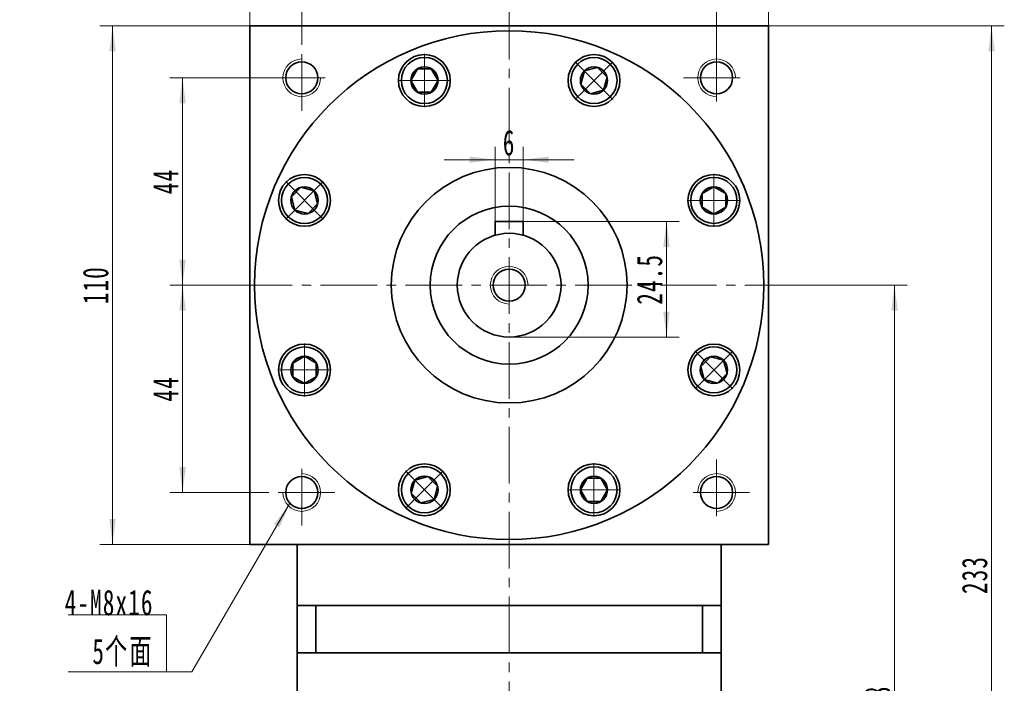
# Model space of a CAD drawing. Header units: millimetres. Extents: x 1110 to 2087, y -85 to 606.
# Tile 5 of 6: x 1615 to 1824, y 338 to 479. Entities that reach past the tile are written whole.
import ezdxf

# ---------------------------------------------------------------- set-up
doc = ezdxf.new("R2010")
doc.units = ezdxf.units.MM
doc.set_wipeout_variables(frame=1)
doc.linetypes.add('点画线', pattern=[18, 12, -2, 2, -2])
doc.layers.get('0').update_dxf_attribs({"lineweight": 35})
for name, color, linetype, lineweight in [('EB0', 7, 'Continuous', 35), ('中心线层', 1, '点画线', 18), ('尺寸线层', 3, 'Continuous', 18), ('粗实线层', 7, 'Continuous', 35)]:
    doc.layers.add(name, color=color, linetype=linetype, lineweight=lineweight)
doc.styles.add('标准', font='txt', dxfattribs={"width": 0.667})
doc.dimstyles.new('a4-1-1', dxfattribs={"dimtxt": 3, "dimasz": 3, "dimexe": 1.5, "dimexo": 0, "dimgap": 0.5, "dimtad": 1, "dimdec": 3, "dimdsep": 46, "dimtxsty": '标准', "dimblk": '_CAXARROW', "dimcen": 0, "dimdle": 6, "dimazin": 2, "dimtfac": 0.707107, "dimtdec": 3, "dimtix": 1, "dimtmove": 2, "dimatfit": 3, "dimfxl": 0, "dimfrac": 2, "dimtolj": 1, "dimarcsym": 0})

# ---------------------------------------------------------------- blocks, each defined once
blk = doc.blocks.new('*X17')
at = {"layer": '尺寸线层', "linetype": 'Continuous'}
for points in [[(1663.66, 503.54), (1669.06, 504.22), (1669.06, 502.87)], [(1773.66, 503.54), (1768.26, 504.22), (1768.26, 502.87)]]:
    blk.add_hatch(color=0, dxfattribs=at).paths.add_polyline_path(points, flags=0)
at = {"layer": '尺寸线层', "color": 0, "linetype": 'Continuous'}
for p, q in [((1663.66, 477.71), (1663.66, 506.24)), ((1773.66, 477.71), (1773.66, 506.24)), ((1663.66, 503.54), (1773.66, 503.54))]:
    blk.add_line(p, q, dxfattribs=at)
at = {"layer": '尺寸线层', "color": 0, "insert": (1718.66, 507.11), "char_height": 5.4, "width": 14.3527, "attachment_point": 5, "line_spacing_factor": 1.15057, "style": '标准'}
blk.add_mtext('\\T1.1;110', dxfattribs=at)
blk = doc.blocks.new('_CAXARROW')
blk.add_hatch(color=0).paths.add_polyline_path([(0, 0), (-1, 0.125), (-1, -0.125)], flags=0)
blk = doc.blocks.new('*X18')
at = {"layer": '尺寸线层', "linetype": 'Continuous'}
for points in [[(1634.53, 477.71), (1633.85, 472.31), (1635.2, 472.31)], [(1634.53, 367.71), (1633.85, 373.11), (1635.2, 373.11)]]:
    blk.add_hatch(color=0, dxfattribs=at).paths.add_polyline_path(points, flags=0)
at = {"layer": '尺寸线层', "color": 0, "linetype": 'Continuous'}
for p, q in [((1663.66, 477.71), (1631.83, 477.71)), ((1634.53, 367.71), (1634.53, 477.71)), ((1663.66, 367.71), (1631.83, 367.71))]:
    blk.add_line(p, q, dxfattribs=at)
at = {"layer": '尺寸线层', "color": 0, "insert": (1630.96, 422.71), "char_height": 5.4, "width": 14.3527, "attachment_point": 5, "rotation": 90, "line_spacing_factor": 1.15057, "style": '标准'}
blk.add_mtext('\\T1.1;110', dxfattribs=at)
blk = doc.blocks.new('*X19')
at = {"layer": '尺寸线层', "linetype": 'Continuous'}
for points in [[(1649.38, 466.71), (1650.05, 461.31), (1648.7, 461.31)], [(1649.38, 422.71), (1650.05, 428.11), (1648.7, 428.11)]]:
    blk.add_hatch(color=0, dxfattribs=at).paths.add_polyline_path(points, flags=0)
at = {"layer": '尺寸线层', "color": 0, "linetype": 'Continuous'}
for p, q in [((1667.66, 466.71), (1646.68, 466.71)), ((1649.38, 466.71), (1649.38, 422.71)), ((1660.66, 422.71), (1646.68, 422.71))]:
    blk.add_line(p, q, dxfattribs=at)
at = {"layer": '尺寸线层', "color": 0, "insert": (1645.81, 444.71), "char_height": 5.4, "width": 10.8, "attachment_point": 5, "rotation": 90, "line_spacing_factor": 1.15057, "style": '标准'}
blk.add_mtext('\\T1.1;44', dxfattribs=at)
blk = doc.blocks.new('*X20')
at = {"layer": '尺寸线层', "linetype": 'Continuous'}
for points in [[(1649.38, 422.71), (1650.05, 417.31), (1648.7, 417.31)], [(1649.38, 378.71), (1650.05, 384.11), (1648.7, 384.11)]]:
    blk.add_hatch(color=0, dxfattribs=at).paths.add_polyline_path(points, flags=0)
at = {"layer": '尺寸线层', "color": 0, "linetype": 'Continuous'}
for p, q in [((1660.66, 422.71), (1646.68, 422.71)), ((1649.38, 422.71), (1649.38, 378.71)), ((1667.66, 378.71), (1646.68, 378.71))]:
    blk.add_line(p, q, dxfattribs=at)
at = {"layer": '尺寸线层', "color": 0, "insert": (1645.81, 400.71), "char_height": 5.4, "width": 10.8, "attachment_point": 5, "rotation": 90, "line_spacing_factor": 1.15057, "style": '标准'}
blk.add_mtext('\\T1.1;44', dxfattribs=at)
blk = doc.blocks.new('*X21')
at = {"layer": '尺寸线层', "linetype": 'Continuous'}
for points in [[(1674.66, 489.28), (1680.06, 489.96), (1680.06, 488.61)], [(1718.66, 489.28), (1713.26, 489.96), (1713.26, 488.61)]]:
    blk.add_hatch(color=0, dxfattribs=at).paths.add_polyline_path(points, flags=0)
at = {"layer": '尺寸线层', "color": 0, "linetype": 'Continuous'}
for p, q in [((1674.66, 473.71), (1674.66, 491.98)), ((1718.66, 480.71), (1718.66, 491.98)), ((1674.66, 489.28), (1718.66, 489.28))]:
    blk.add_line(p, q, dxfattribs=at)
at = {"layer": '尺寸线层', "color": 0, "insert": (1696.66, 492.86), "char_height": 5.4, "width": 10.8, "attachment_point": 5, "line_spacing_factor": 1.15057, "style": '标准'}
blk.add_mtext('\\T1.1;44', dxfattribs=at)
blk = doc.blocks.new('*X22')
at = {"layer": '尺寸线层', "linetype": 'Continuous'}
for points in [[(1718.66, 489.28), (1724.06, 489.96), (1724.06, 488.61)], [(1762.66, 489.28), (1757.26, 489.96), (1757.26, 488.61)]]:
    blk.add_hatch(color=0, dxfattribs=at).paths.add_polyline_path(points, flags=0)
at = {"layer": '尺寸线层', "color": 0, "linetype": 'Continuous'}
for p, q in [((1718.66, 480.71), (1718.66, 491.98)), ((1762.66, 473.71), (1762.66, 491.98)), ((1718.66, 489.28), (1762.66, 489.28))]:
    blk.add_line(p, q, dxfattribs=at)
at = {"layer": '尺寸线层', "color": 0, "insert": (1740.66, 492.86), "char_height": 5.4, "width": 10.8, "attachment_point": 5, "line_spacing_factor": 1.15057, "style": '标准'}
blk.add_mtext('\\T1.1;44', dxfattribs=at)
blk = doc.blocks.new('*X23')
at = {"layer": '尺寸线层', "linetype": 'Continuous'}
for points in [[(1800.39, 422.71), (1801.07, 417.31), (1799.72, 417.31)], [(1800.39, 244.71), (1801.07, 250.11), (1799.72, 250.11)]]:
    blk.add_hatch(color=0, dxfattribs=at).paths.add_polyline_path(points, flags=0)
at = {"layer": '尺寸线层', "color": 0, "linetype": 'Continuous'}
for p, q in [((1776.66, 422.71), (1803.09, 422.71)), ((1800.39, 422.71), (1800.39, 244.71)), ((1783.66, 244.71), (1803.09, 244.71))]:
    blk.add_line(p, q, dxfattribs=at)
at = {"layer": '尺寸线层', "color": 0, "insert": (1796.82, 333.71), "char_height": 5.4, "width": 14.0022, "attachment_point": 5, "rotation": 90, "line_spacing_factor": 1.15057, "style": '标准'}
blk.add_mtext('\\T1.1;178', dxfattribs=at)
blk = doc.blocks.new('*X24')
at = {"layer": '尺寸线层', "linetype": 'Continuous'}
for points in [[(1820.99, 477.71), (1821.66, 472.31), (1820.31, 472.31)], [(1820.99, 244.71), (1821.66, 250.11), (1820.31, 250.11)]]:
    blk.add_hatch(color=0, dxfattribs=at).paths.add_polyline_path(points, flags=0)
at = {"layer": '尺寸线层', "color": 0, "linetype": 'Continuous'}
for p, q in [((1773.66, 477.71), (1823.69, 477.71)), ((1820.99, 477.71), (1820.99, 244.71)), ((1783.66, 244.71), (1823.69, 244.71))]:
    blk.add_line(p, q, dxfattribs=at)
at = {"layer": '尺寸线层', "color": 0, "insert": (1817.41, 361.21), "char_height": 5.4, "width": 14.4695, "attachment_point": 5, "rotation": 90, "line_spacing_factor": 1.15057, "style": '标准'}
blk.add_mtext('\\T1.1;233', dxfattribs=at)
blk = doc.blocks.new('*X25')
at = {"layer": '中心线层', "linetype": '点画线', "lineweight": 18}
for p, q in [((0, -5.64), (0, 5.64)), ((-5.64, 0), (5.64, 0))]:
    blk.add_line(p, q, dxfattribs=at)
at = {"layer": '粗实线层'}
for p, q in [((-2.89, 0), (-1.44, 2.5)), ((-1.44, 2.5), (1.44, 2.5)), ((2.89, 0), (1.44, 2.5)), ((2.89, 0), (1.44, 2.5)), ((-2.89, 0), (-1.44, -2.5)), ((2.89, 0), (1.44, -2.5)), ((-1.44, -2.5), (1.44, -2.5))]:
    blk.add_line(p, q, dxfattribs=at)
blk.add_circle((0, 0), 2.89, dxfattribs=at)
for start, end in [(0, 180), (180, 360)]:
    blk.add_arc((0, 0), 4.89, start, end, dxfattribs=at)
blk = doc.blocks.new('*X26')
at = {"layer": '尺寸线层', "linetype": 'Continuous'}
for points in [[(1752.03, 436.21), (1752.7, 430.81), (1751.35, 430.81)], [(1752.03, 411.71), (1752.7, 417.11), (1751.35, 417.11)]]:
    blk.add_hatch(color=0, dxfattribs=at).paths.add_polyline_path(points, flags=0)
at = {"layer": '尺寸线层', "color": 0, "linetype": 'Continuous'}
for p, q in [((1721.66, 436.21), (1754.73, 436.21)), ((1752.03, 436.21), (1752.03, 411.71)), ((1718.66, 411.71), (1754.73, 411.71))]:
    blk.add_line(p, q, dxfattribs=at)
at = {"layer": '尺寸线层', "color": 0, "insert": (1748.46, 423.96), "char_height": 5.4, "width": 19.7184, "attachment_point": 5, "rotation": 90, "line_spacing_factor": 1.15057, "style": '标准'}
blk.add_mtext('\\T1.1;24.5', dxfattribs=at)
blk = doc.blocks.new('*X27')
at = {"layer": '尺寸线层', "linetype": 'Continuous'}
for points in [[(1715.66, 449.34), (1710.26, 448.67), (1710.26, 450.02)], [(1721.66, 449.34), (1727.06, 448.67), (1727.06, 450.02)]]:
    blk.add_hatch(color=0, dxfattribs=at).paths.add_polyline_path(points, flags=0)
at = {"layer": '尺寸线层', "color": 0, "linetype": 'Continuous'}
for p, q in [((1715.66, 436.21), (1715.66, 452.04)), ((1721.66, 436.21), (1721.66, 452.04)), ((1732.46, 449.34), (1704.86, 449.34))]:
    blk.add_line(p, q, dxfattribs=at)
at = {"layer": '尺寸线层', "color": 0, "insert": (1718.66, 452.91), "char_height": 5.4, "width": 10.8, "attachment_point": 5, "line_spacing_factor": 1.15057, "style": '标准'}
blk.add_mtext('\\T1.1;6', dxfattribs=at)
blk = doc.blocks.new('*X34')
at = {"layer": '尺寸线层', "linetype": 'Continuous'}
blk.add_hatch(color=0, dxfattribs=at).paths.add_polyline_path([(26.13, 35.68), (24, 30.67), (22.84, 31.35)], flags=0)
at = {"layer": '尺寸线层', "color": 0, "linetype": 'Continuous'}
blk.add_line((26.13, 35.68), (5.4, 0), dxfattribs=at)
at = {"layer": '尺寸线层', "color": 0}
for p, q in [((0, 12.11), (-20.82, 12.11)), ((0, 0), (0, 12.11)), ((0, 0), (-20.82, 0)), ((5.4, 0), (0, 0))]:
    blk.add_line(p, q, dxfattribs=at)
at = {"layer": '尺寸线层', "color": 0, "insert": (-2.7, 1.08), "char_height": 5.4, "width": 36.2438, "attachment_point": 9, "line_spacing_factor": 1.15057, "style": '标准'}
blk.add_mtext('\\T1.1;4-M8x16\\P5个面', dxfattribs=at)

msp = doc.modelspace()

# ---------------------------------------------------------------- linework, layer by layer
at = {"layer": 'EB0'}
for p, q in [((1763.6606, 354.7106), (1673.6606, 354.7106)), ((1673.6606, 354.7106), (1673.6606, 344.7106)), ((1677.6606, 354.7106), (1677.6606, 344.7106)), ((1758.6606, 354.7106), (1763.6606, 354.7106)), ((1759.6606, 354.7106), (1759.6606, 344.7106)), ((1763.6606, 354.7106), (1763.6606, 344.7106)), ((1673.6606, 344.7106), (1673.6606, 310.2106)), ((1763.6606, 344.7106), (1673.6606, 344.7106)), ((1763.6606, 344.7106), (1763.6606, 310.2106))]:
    msp.add_line(p, q, dxfattribs=at)
at = {"layer": '中心线层'}
for p, q in [((1718.6606, 236.6169), (1718.6606, 480.7058)), ((1674.6606, 459.7106), (1674.6606, 473.7106)), ((1762.6606, 473.7106), (1762.6606, 459.7106)), ((1667.6606, 466.7106), (1681.6606, 466.7106)), ((1755.6606, 466.7106), (1769.6606, 466.7106)), ((1660.6606, 422.7106), (1776.6606, 422.7106)), ((1674.6606, 371.7106), (1674.6606, 385.7106)), ((1762.6606, 385.7106), (1762.6606, 371.7106)), ((1681.6606, 378.7106), (1667.6606, 378.7106)), ((1769.6606, 378.7106), (1755.6606, 378.7106))]:
    msp.add_line(p, q, dxfattribs=at)
at = {"layer": '粗实线层'}
for p, q in [((1721.6606, 436.2106), (1715.6606, 436.2106)), ((1715.6606, 436.2106), (1715.6606, 433.2936)), ((1721.6606, 436.2106), (1721.6606, 433.2936)), ((1673.6606, 354.7106), (1673.6606, 367.7106)), ((1763.6606, 354.7106), (1763.6606, 367.7106))]:
    msp.add_line(p, q, dxfattribs=at)
for points in [[(1663.6606, 367.7106), (1663.6606, 477.7106)], [(1663.6606, 477.1106), (1663.6606, 477.7106), (1773.6606, 477.7106), (1773.6606, 477.1106)], [(1773.6606, 367.7106), (1773.6606, 477.7106)], [(1773.6606, 367.7106), (1663.6606, 367.7106)]]:
    msp.add_lwpolyline(points, dxfattribs=at)
for centre, radius in [((1718.6606, 422.7106), 54), ((1674.6606, 466.7106), 3.4), ((1700.6745, 466.1329), 5.5), ((1736.6468, 466.1329), 5.5), ((1762.6606, 466.7106), 3.4), ((1718.6606, 422.7106), 25), ((1675.2383, 440.6967), 5.5), ((1762.083, 440.6967), 5.5), ((1718.6606, 422.7106), 16.75), ((1718.6606, 422.7106), 11), ((1718.6606, 422.7106), 3.4), ((1675.2383, 404.7245), 5.5), ((1762.083, 404.7245), 5.5), ((1700.6745, 379.2882), 5.5), ((1736.6468, 379.2882), 5.5), ((1674.6606, 378.7106), 3.4), ((1762.6606, 378.7106), 3.4)]:
    msp.add_circle(centre, radius, dxfattribs=at)
at = {"layer": '粗实线层', "lineweight": 18}
for centre, start, end in [((1674.6606, 466.7106), 90, 360), ((1762.6606, 466.7106), 0, 270), ((1718.6606, 422.7106), 0, 270), ((1674.6606, 378.7106), 180, 90), ((1762.6606, 378.7106), 270, 180)]:
    msp.add_arc(centre, 4, start, end, dxfattribs=at)

# ---------------------------------------------------------------- block references
at = {"layer": '尺寸线层'}
msp.add_blockref('*X34', (1645.9444, 340.6447), dxfattribs=at)

# ---------------------------------------------------------------- dimensions: what is measured, and where the dimension line sits
for base, p1, p2, picture, middle in [((1773.6606, 503.5406), (1663.6606, 477.7106), (1773.6606, 477.7106), '*X17', (1718.6606, 507.1114)), ((1718.6606, 489.2846), (1674.6606, 473.7106), (1718.6606, 480.7058), '*X21', (1696.6606, 492.8554)), ((1762.6606, 489.2846), (1718.6606, 480.7058), (1762.6606, 473.7106), '*X22', (1740.6606, 492.8554)), ((1715.6606, 449.344), (1721.6606, 436.2106), (1715.6606, 436.2106), '*X27', (1718.6606, 452.9148))]:
    dim = msp.add_linear_dim(base=base, p1=p1, p2=p2, dimstyle='a4-1-1', override={"dimsah": 1, "dimtfill": 1, "dimtzin": 8}, dxfattribs=at)
    dim.commit()
    dim.dimension.update_dxf_attribs({"geometry": picture, "text_midpoint": middle})
for base, p1, p2, angle, picture, middle in [((1634.5295, 477.7106), (1663.6606, 367.7106), (1663.6606, 477.7106), 90, '*X18', (1630.9587, 422.7106)), ((1820.9852, 244.7102), (1773.6606, 477.7106), (1783.6606, 244.7102), 270, '*X24', (1817.4144, 361.2104)), ((1649.3795, 422.7106), (1667.6606, 466.7106), (1660.6606, 422.7106), 270, '*X19', (1645.8087, 444.7106)), ((1752.0294, 411.7106), (1721.6606, 436.2106), (1718.6606, 411.7106), 270, '*X26', (1748.4586, 423.9606)), ((1649.3795, 378.7106), (1660.6606, 422.7106), (1667.6606, 378.7106), 270, '*X20', (1645.8087, 400.7106)), ((1800.3944, 244.7102), (1776.6606, 422.7106), (1783.6606, 244.7102), 270, '*X23', (1796.8236, 333.7104))]:
    dim = msp.add_linear_dim(base=base, p1=p1, p2=p2, angle=angle, dimstyle='a4-1-1', override={"dimsah": 1, "dimtfill": 1, "dimtzin": 8}, dxfattribs=at)
    dim.commit()
    dim.dimension.update_dxf_attribs({"geometry": picture, "text_midpoint": middle})

# ---------------------------------------------------------------- next in the draw order: wipeouts: each hides what was drawn before it
for points in [[(1705.5645, 466.1329), (1705.5644, 466.1604), (1705.5642, 466.1879), (1705.5638, 466.2153), (1705.5633, 466.2428), (1705.5626, 466.2703), (1705.5617, 466.2978), (1705.5607, 466.3252), (1705.5596, 466.3527), (1705.5583, 466.3801), (1705.5568, 466.4075), (1705.5552, 466.435), (1705.5534, 466.4624), (1705.5515, 466.4898), (1705.5494, 466.5172), (1705.5472, 466.5446), (1705.5448, 466.572), (1705.5422, 466.5993), (1705.5395, 466.6267), (1705.5367, 466.654), (1705.5337, 466.6813), (1705.5305, 466.7086), (1705.5272, 466.7359), (1705.5237, 466.7631), (1705.5201, 466.7904), (1705.5163, 466.8176), (1705.5124, 466.8448), (1705.5084, 466.8719), (1705.5041, 466.8991), (1705.4997, 466.9262), (1705.4952, 466.9533), (1705.4952, 466.9533), (1705.4516, 467.1777), (1705.3976, 467.3997), (1705.3332, 467.619), (1705.2587, 467.8351), (1705.1742, 468.0474), (1705.0798, 468.2556), (1704.9758, 468.4591), (1704.8624, 468.6575), (1704.7399, 468.8504), (1704.6085, 469.0374), (1704.4685, 469.218), (1704.3202, 469.3919), (1704.1639, 469.5587), (1704, 469.718), (1703.8289, 469.8695), (1703.6509, 470.0128), (1703.4663, 470.1476), (1703.2757, 470.2737), (1703.0794, 470.3907), (1702.8778, 470.4984), (1702.6714, 470.5966), (1702.4607, 470.685), (1702.2461, 470.7635), (1702.028, 470.8319), (1701.807, 470.89), (1701.5835, 470.9377), (1701.358, 470.9749), (1701.131, 471.0016), (1700.903, 471.0176), (1700.6745, 471.0229), (1700.6745, 471.0229), (1700.446, 471.0176), (1700.2181, 471.0016), (1699.9911, 470.9749), (1699.7656, 470.9377), (1699.5421, 470.89), (1699.321, 470.8319), (1699.103, 470.7635), (1698.8883, 470.685), (1698.6776, 470.5966), (1698.4712, 470.4984), (1698.2696, 470.3907), (1698.0733, 470.2737), (1697.8827, 470.1476), (1697.6982, 470.0128), (1697.5201, 469.8695), (1697.349, 469.718), (1697.1851, 469.5587), (1697.0289, 469.3919), (1696.8806, 469.218), (1696.7406, 469.0374), (1696.6091, 468.8504), (1696.4866, 468.6575), (1696.3732, 468.4591), (1696.2692, 468.2556), (1696.1749, 468.0474), (1696.0903, 467.8351), (1696.0158, 467.619), (1695.9515, 467.3997), (1695.8974, 467.1777), (1695.8538, 466.9533), (1695.8538, 466.9533), (1695.8493, 466.9262), (1695.8449, 466.8991), (1695.8407, 466.8719), (1695.8366, 466.8448), (1695.8327, 466.8176), (1695.8289, 466.7904), (1695.8253, 466.7631), (1695.8218, 466.7359), (1695.8185, 466.7086), (1695.8154, 466.6813), (1695.8124, 466.654), (1695.8095, 466.6267), (1695.8068, 466.5993), (1695.8043, 466.572), (1695.8019, 466.5446), (1695.7996, 466.5172), (1695.7976, 466.4898), (1695.7956, 466.4624), (1695.7939, 466.435), (1695.7922, 466.4075), (1695.7908, 466.3801), (1695.7895, 466.3527), (1695.7883, 466.3252), (1695.7873, 466.2978), (1695.7864, 466.2703), (1695.7858, 466.2428), (1695.7852, 466.2153), (1695.7848, 466.1879), (1695.7846, 466.1604), (1695.7845, 466.1329), (1695.7845, 466.1329), (1695.7912, 465.877), (1695.8113, 465.6218), (1695.8447, 465.368), (1695.8914, 465.1162), (1695.9511, 464.8673), (1696.0239, 464.6218), (1696.1093, 464.3805), (1696.2073, 464.144), (1696.3175, 463.9129), (1696.4397, 463.6879), (1696.5734, 463.4696), (1696.7184, 463.2587), (1696.8743, 463.0555), (1697.0405, 462.8609), (1697.2168, 462.6752), (1697.4025, 462.4989), (1697.5971, 462.3327), (1697.8002, 462.1768), (1698.0112, 462.0318), (1698.2295, 461.8981), (1698.4545, 461.7759), (1698.6856, 461.6657), (1698.9221, 461.5677), (1699.1634, 461.4823), (1699.4089, 461.4095), (1699.6578, 461.3498), (1699.9096, 461.3031), (1700.1634, 461.2697), (1700.4186, 461.2496), (1700.6745, 461.2429), (1700.6745, 461.2429), (1700.9304, 461.2496), (1701.1857, 461.2697), (1701.4395, 461.3031), (1701.6912, 461.3498), (1701.9401, 461.4095), (1702.1856, 461.4823), (1702.4269, 461.5677), (1702.6635, 461.6657), (1702.8945, 461.7759), (1703.1195, 461.8981), (1703.3378, 462.0318), (1703.5488, 462.1768), (1703.7519, 462.3327), (1703.9466, 462.4989), (1704.1323, 462.6752), (1704.3085, 462.8609), (1704.4748, 463.0555), (1704.6306, 463.2587), (1704.7756, 463.4696), (1704.9094, 463.6879), (1705.0315, 463.9129), (1705.1418, 464.144), (1705.2397, 464.3805), (1705.3252, 464.6218), (1705.3979, 464.8673), (1705.4577, 465.1162), (1705.5043, 465.368), (1705.5377, 465.6218), (1705.5578, 465.877)], [(1740.1045, 462.6752), (1740.1239, 462.6947), (1740.1432, 462.7142), (1740.1623, 462.7339), (1740.1813, 462.7538), (1740.2003, 462.7737), (1740.2191, 462.7937), (1740.2378, 462.8138), (1740.2564, 462.834), (1740.2749, 462.8544), (1740.2932, 462.8748), (1740.3115, 462.8954), (1740.3296, 462.916), (1740.3476, 462.9367), (1740.3655, 462.9576), (1740.3833, 462.9785), (1740.401, 462.9996), (1740.4185, 463.0207), (1740.436, 463.042), (1740.4533, 463.0633), (1740.4705, 463.0847), (1740.4875, 463.1063), (1740.5045, 463.1279), (1740.5213, 463.1496), (1740.538, 463.1714), (1740.5546, 463.1934), (1740.571, 463.2154), (1740.5874, 463.2375), (1740.6036, 463.2596), (1740.6197, 463.2819), (1740.6356, 463.3043), (1740.6356, 463.3043), (1740.7634, 463.4938), (1740.8822, 463.689), (1740.9918, 463.8896), (1741.0919, 464.095), (1741.1822, 464.3049), (1741.2627, 464.5188), (1741.3331, 464.7363), (1741.3932, 464.9568), (1741.443, 465.1798), (1741.4823, 465.405), (1741.511, 465.6317), (1741.5291, 465.8595), (1741.5366, 466.0879), (1741.5333, 466.3165), (1741.5194, 466.5446), (1741.4948, 466.7718), (1741.4597, 466.9976), (1741.414, 467.2216), (1741.358, 467.4431), (1741.2916, 467.6618), (1741.2151, 467.8772), (1741.1286, 468.0887), (1741.0323, 468.296), (1740.9265, 468.4985), (1740.8113, 468.6959), (1740.687, 468.8877), (1740.5538, 469.0735), (1740.4122, 469.2528), (1740.2623, 469.4253), (1740.1045, 469.5907), (1740.1045, 469.5907), (1739.9392, 469.7485), (1739.7666, 469.8983), (1739.5873, 470.04), (1739.4015, 470.1731), (1739.2098, 470.2974), (1739.0124, 470.4126), (1738.8098, 470.5185), (1738.6026, 470.6148), (1738.391, 470.7013), (1738.1757, 470.7778), (1737.957, 470.8441), (1737.7354, 470.9002), (1737.5115, 470.9459), (1737.2856, 470.981), (1737.0584, 471.0056), (1736.8303, 471.0195), (1736.6018, 471.0227), (1736.3734, 471.0153), (1736.1455, 470.9972), (1735.9188, 470.9684), (1735.6937, 470.9291), (1735.4706, 470.8794), (1735.2501, 470.8192), (1735.0327, 470.7489), (1734.8188, 470.6684), (1734.6089, 470.578), (1734.4034, 470.478), (1734.2028, 470.3684), (1734.0076, 470.2496), (1733.8181, 470.1218), (1733.8181, 470.1218), (1733.7958, 470.1058), (1733.7735, 470.0897), (1733.7513, 470.0735), (1733.7292, 470.0572), (1733.7072, 470.0407), (1733.6853, 470.0242), (1733.6635, 470.0075), (1733.6417, 469.9906), (1733.6201, 469.9737), (1733.5986, 469.9566), (1733.5771, 469.9394), (1733.5558, 469.9221), (1733.5346, 469.9047), (1733.5134, 469.8872), (1733.4924, 469.8695), (1733.4714, 469.8517), (1733.4506, 469.8338), (1733.4298, 469.8158), (1733.4092, 469.7977), (1733.3887, 469.7794), (1733.3682, 469.761), (1733.3479, 469.7426), (1733.3276, 469.724), (1733.3075, 469.7053), (1733.2875, 469.6864), (1733.2676, 469.6675), (1733.2478, 469.6485), (1733.2281, 469.6293), (1733.2085, 469.61), (1733.189, 469.5907), (1733.189, 469.5907), (1733.0128, 469.405), (1732.8465, 469.2103), (1732.6907, 469.0072), (1732.5457, 468.7962), (1732.4119, 468.5779), (1732.2897, 468.3529), (1732.1795, 468.1219), (1732.0816, 467.8853), (1731.9961, 467.644), (1731.9234, 467.3985), (1731.8636, 467.1496), (1731.817, 466.8979), (1731.7835, 466.6441), (1731.7635, 466.3888), (1731.7568, 466.1329), (1731.7635, 465.877), (1731.7835, 465.6218), (1731.817, 465.368), (1731.8636, 465.1162), (1731.9234, 464.8673), (1731.9961, 464.6218), (1732.0816, 464.3805), (1732.1795, 464.144), (1732.2897, 463.9129), (1732.4119, 463.6879), (1732.5457, 463.4696), (1732.6907, 463.2587), (1732.8465, 463.0555), (1733.0128, 462.8609), (1733.189, 462.6752), (1733.189, 462.6752), (1733.3747, 462.4989), (1733.5694, 462.3327), (1733.7725, 462.1768), (1733.9835, 462.0318), (1734.2018, 461.8981), (1734.4267, 461.7759), (1734.6578, 461.6657), (1734.8943, 461.5677), (1735.1357, 461.4823), (1735.3811, 461.4095), (1735.6301, 461.3498), (1735.8818, 461.3031), (1736.1356, 461.2697), (1736.3908, 461.2496), (1736.6468, 461.2429), (1736.9027, 461.2496), (1737.1579, 461.2697), (1737.4117, 461.3031), (1737.6634, 461.3498), (1737.9124, 461.4095), (1738.1579, 461.4823), (1738.3992, 461.5677), (1738.6357, 461.6657), (1738.8668, 461.7759), (1739.0918, 461.8981), (1739.31, 462.0318), (1739.521, 462.1768), (1739.7241, 462.3327), (1739.9188, 462.4989)], [(1678.6961, 444.1545), (1678.6766, 444.1738), (1678.657, 444.1931), (1678.6373, 444.2123), (1678.6175, 444.2313), (1678.5976, 444.2502), (1678.5775, 444.269), (1678.5574, 444.2878), (1678.5372, 444.3063), (1678.5168, 444.3248), (1678.4964, 444.3432), (1678.4759, 444.3614), (1678.4552, 444.3796), (1678.4345, 444.3976), (1678.4136, 444.4155), (1678.3927, 444.4333), (1678.3716, 444.4509), (1678.3505, 444.4685), (1678.3293, 444.4859), (1678.3079, 444.5032), (1678.2865, 444.5204), (1678.2649, 444.5375), (1678.2433, 444.5544), (1678.2216, 444.5712), (1678.1998, 444.5879), (1678.1779, 444.6045), (1678.1559, 444.621), (1678.1338, 444.6373), (1678.1116, 444.6535), (1678.0893, 444.6696), (1678.0669, 444.6856), (1678.0669, 444.6856), (1677.8775, 444.8134), (1677.6822, 444.9322), (1677.4817, 445.0417), (1677.2762, 445.1418), (1677.0663, 445.2322), (1676.8524, 445.3126), (1676.6349, 445.383), (1676.4144, 445.4432), (1676.1914, 445.4929), (1675.9663, 445.5322), (1675.7395, 445.561), (1675.5117, 445.5791), (1675.2833, 445.5865), (1675.0548, 445.5833), (1674.8266, 445.5693), (1674.5994, 445.5448), (1674.3736, 445.5096), (1674.1497, 445.464), (1673.9281, 445.4079), (1673.7094, 445.3416), (1673.4941, 445.265), (1673.2825, 445.1786), (1673.0752, 445.0823), (1672.8727, 444.9764), (1672.6753, 444.8612), (1672.4835, 444.7369), (1672.2978, 444.6038), (1672.1184, 444.4621), (1671.9459, 444.3122), (1671.7805, 444.1545), (1671.7805, 444.1545), (1671.6228, 443.9891), (1671.4729, 443.8166), (1671.3312, 443.6373), (1671.1981, 443.4515), (1671.0738, 443.2597), (1670.9586, 443.0623), (1670.8527, 442.8598), (1670.7565, 442.6525), (1670.67, 442.441), (1670.5935, 442.2256), (1670.5271, 442.0069), (1670.471, 441.7853), (1670.4254, 441.5614), (1670.3902, 441.3356), (1670.3657, 441.1084), (1670.3517, 440.8802), (1670.3485, 440.6517), (1670.3559, 440.4233), (1670.3741, 440.1955), (1670.4028, 439.9688), (1670.4421, 439.7436), (1670.4919, 439.5206), (1670.552, 439.3001), (1670.6224, 439.0826), (1670.7028, 438.8687), (1670.7932, 438.6588), (1670.8933, 438.4533), (1671.0028, 438.2528), (1671.1216, 438.0575), (1671.2494, 437.8681), (1671.2494, 437.8681), (1671.2654, 437.8457), (1671.2815, 437.8234), (1671.2977, 437.8012), (1671.314, 437.7791), (1671.3305, 437.7571), (1671.3471, 437.7352), (1671.3638, 437.7134), (1671.3806, 437.6917), (1671.3975, 437.6701), (1671.4146, 437.6485), (1671.4318, 437.6271), (1671.4491, 437.6057), (1671.4665, 437.5845), (1671.4841, 437.5634), (1671.5017, 437.5423), (1671.5195, 437.5214), (1671.5374, 437.5005), (1671.5554, 437.4798), (1671.5736, 437.4591), (1671.5918, 437.4386), (1671.6102, 437.4182), (1671.6287, 437.3978), (1671.6473, 437.3776), (1671.666, 437.3575), (1671.6848, 437.3375), (1671.7037, 437.3175), (1671.7228, 437.2977), (1671.7419, 437.278), (1671.7612, 437.2584), (1671.7805, 437.239), (1671.7805, 437.239), (1671.9663, 437.0627), (1672.1609, 436.8965), (1672.364, 436.7406), (1672.575, 436.5956), (1672.7933, 436.4618), (1673.0183, 436.3397), (1673.2494, 436.2295), (1673.4859, 436.1315), (1673.7272, 436.046), (1673.9727, 435.9733), (1674.2216, 435.9136), (1674.4733, 435.8669), (1674.7272, 435.8335), (1674.9824, 435.8134), (1675.2383, 435.8067), (1675.4942, 435.8134), (1675.7494, 435.8335), (1676.0033, 435.8669), (1676.255, 435.9136), (1676.5039, 435.9733), (1676.7494, 436.046), (1676.9907, 436.1315), (1677.2272, 436.2295), (1677.4583, 436.3397), (1677.6833, 436.4618), (1677.9016, 436.5956), (1678.1126, 436.7406), (1678.3157, 436.8965), (1678.5103, 437.0627), (1678.6961, 437.239), (1678.6961, 437.239), (1678.8723, 437.4247), (1679.0385, 437.6193), (1679.1944, 437.8224), (1679.3394, 438.0334), (1679.4732, 438.2517), (1679.5953, 438.4767), (1679.7055, 438.7078), (1679.8035, 438.9443), (1679.889, 439.1856), (1679.9617, 439.4311), (1680.0214, 439.68), (1680.0681, 439.9317), (1680.1015, 440.1856), (1680.1216, 440.4408), (1680.1283, 440.6967), (1680.1216, 440.9526), (1680.1015, 441.2079), (1680.0681, 441.4617), (1680.0214, 441.7134), (1679.9617, 441.9623), (1679.889, 442.2078), (1679.8035, 442.4491), (1679.7055, 442.6856), (1679.5953, 442.9167), (1679.4732, 443.1417), (1679.3394, 443.36), (1679.1944, 443.571), (1679.0385, 443.7741), (1678.8723, 443.9688)], [(1762.083, 435.8067), (1762.1105, 435.8068), (1762.1379, 435.807), (1762.1654, 435.8074), (1762.1929, 435.8079), (1762.2203, 435.8086), (1762.2478, 435.8095), (1762.2753, 435.8105), (1762.3027, 435.8116), (1762.3302, 435.813), (1762.3576, 435.8144), (1762.385, 435.816), (1762.4124, 435.8178), (1762.4399, 435.8197), (1762.4673, 435.8218), (1762.4946, 435.8241), (1762.522, 435.8265), (1762.5494, 435.829), (1762.5767, 435.8317), (1762.604, 435.8345), (1762.6314, 435.8376), (1762.6586, 435.8407), (1762.6859, 435.844), (1762.7132, 435.8475), (1762.7404, 435.8511), (1762.7676, 435.8549), (1762.7948, 435.8588), (1762.822, 435.8629), (1762.8492, 435.8671), (1762.8763, 435.8715), (1762.9034, 435.876), (1762.9034, 435.876), (1763.1277, 435.9196), (1763.3498, 435.9736), (1763.5691, 436.038), (1763.7851, 436.1125), (1763.9975, 436.1971), (1764.2056, 436.2914), (1764.4091, 436.3954), (1764.6076, 436.5088), (1764.8005, 436.6313), (1764.9875, 436.7627), (1765.1681, 436.9027), (1765.342, 437.051), (1765.5088, 437.2073), (1765.6681, 437.3712), (1765.8195, 437.5423), (1765.9628, 437.7203), (1766.0977, 437.9049), (1766.2237, 438.0955), (1766.3408, 438.2918), (1766.4485, 438.4934), (1766.5466, 438.6998), (1766.6351, 438.9105), (1766.7136, 439.1252), (1766.7819, 439.3432), (1766.84, 439.5643), (1766.8878, 439.7878), (1766.925, 440.0133), (1766.9516, 440.2402), (1766.9676, 440.4682), (1766.973, 440.6967), (1766.973, 440.6967), (1766.9676, 440.9252), (1766.9516, 441.1532), (1766.925, 441.3802), (1766.8878, 441.6056), (1766.84, 441.8291), (1766.7819, 442.0502), (1766.7136, 442.2683), (1766.6351, 442.4829), (1766.5466, 442.6936), (1766.4485, 442.9), (1766.3408, 443.1016), (1766.2237, 443.2979), (1766.0977, 443.4885), (1765.9628, 443.6731), (1765.8195, 443.8511), (1765.6681, 444.0222), (1765.5088, 444.1861), (1765.342, 444.3424), (1765.1681, 444.4907), (1764.9875, 444.6307), (1764.8005, 444.7621), (1764.6076, 444.8846), (1764.4091, 444.998), (1764.2056, 445.102), (1763.9975, 445.1964), (1763.7851, 445.2809), (1763.5691, 445.3554), (1763.3498, 445.4198), (1763.1277, 445.4738), (1762.9034, 445.5174), (1762.9034, 445.5174), (1762.8763, 445.5219), (1762.8492, 445.5263), (1762.822, 445.5305), (1762.7948, 445.5346), (1762.7676, 445.5385), (1762.7404, 445.5423), (1762.7132, 445.5459), (1762.6859, 445.5494), (1762.6586, 445.5527), (1762.6314, 445.5559), (1762.604, 445.5589), (1762.5767, 445.5617), (1762.5494, 445.5644), (1762.522, 445.567), (1762.4946, 445.5693), (1762.4673, 445.5716), (1762.4399, 445.5737), (1762.4124, 445.5756), (1762.385, 445.5774), (1762.3576, 445.579), (1762.3302, 445.5805), (1762.3027, 445.5818), (1762.2753, 445.5829), (1762.2478, 445.5839), (1762.2203, 445.5848), (1762.1929, 445.5855), (1762.1654, 445.586), (1762.1379, 445.5864), (1762.1105, 445.5866), (1762.083, 445.5867), (1762.083, 445.5867), (1761.8271, 445.58), (1761.5718, 445.5599), (1761.318, 445.5265), (1761.0663, 445.4798), (1760.8174, 445.4201), (1760.5719, 445.3474), (1760.3306, 445.2619), (1760.094, 445.1639), (1759.863, 445.0537), (1759.638, 444.9316), (1759.4197, 444.7978), (1759.2087, 444.6528), (1759.0056, 444.4969), (1758.8109, 444.3307), (1758.6252, 444.1545), (1758.449, 443.9688), (1758.2827, 443.7741), (1758.1269, 443.571), (1757.9819, 443.36), (1757.8481, 443.1417), (1757.726, 442.9167), (1757.6157, 442.6856), (1757.5178, 442.4491), (1757.4323, 442.2078), (1757.3596, 441.9623), (1757.2998, 441.7134), (1757.2532, 441.4617), (1757.2198, 441.2079), (1757.1997, 440.9526), (1757.193, 440.6967), (1757.193, 440.6967), (1757.1997, 440.4408), (1757.2198, 440.1856), (1757.2532, 439.9317), (1757.2998, 439.68), (1757.3596, 439.4311), (1757.4323, 439.1856), (1757.5178, 438.9443), (1757.6157, 438.7078), (1757.726, 438.4767), (1757.8481, 438.2517), (1757.9819, 438.0334), (1758.1269, 437.8224), (1758.2827, 437.6193), (1758.449, 437.4247), (1758.6252, 437.239), (1758.8109, 437.0627), (1759.0056, 436.8965), (1759.2087, 436.7406), (1759.4197, 436.5956), (1759.638, 436.4618), (1759.863, 436.3397), (1760.094, 436.2295), (1760.3306, 436.1315), (1760.5719, 436.046), (1760.8174, 435.9733), (1761.0663, 435.9136), (1761.318, 435.8669), (1761.5718, 435.8335), (1761.8271, 435.8134)], [(1675.2383, 409.6145), (1675.2108, 409.6144), (1675.1833, 409.6142), (1675.1559, 409.6138), (1675.1284, 409.6132), (1675.1009, 409.6125), (1675.0735, 409.6117), (1675.046, 409.6107), (1675.0186, 409.6095), (1674.9911, 409.6082), (1674.9637, 409.6067), (1674.9363, 409.6051), (1674.9088, 409.6034), (1674.8814, 409.6014), (1674.854, 409.5993), (1674.8266, 409.5971), (1674.7993, 409.5947), (1674.7719, 409.5922), (1674.7446, 409.5895), (1674.7172, 409.5866), (1674.6899, 409.5836), (1674.6626, 409.5805), (1674.6354, 409.5771), (1674.6081, 409.5737), (1674.5809, 409.5701), (1674.5536, 409.5663), (1674.5264, 409.5624), (1674.4993, 409.5583), (1674.4721, 409.5541), (1674.445, 409.5497), (1674.4179, 409.5452), (1674.4179, 409.5452), (1674.1936, 409.5016), (1673.9715, 409.4475), (1673.7522, 409.3832), (1673.5361, 409.3086), (1673.3238, 409.2241), (1673.1157, 409.1297), (1672.9121, 409.0258), (1672.7137, 408.9124), (1672.5208, 408.7898), (1672.3338, 408.6584), (1672.1532, 408.5184), (1671.9793, 408.3701), (1671.8125, 408.2139), (1671.6532, 408.05), (1671.5017, 407.8789), (1671.3584, 407.7008), (1671.2236, 407.5163), (1671.0975, 407.3257), (1670.9805, 407.1293), (1670.8728, 406.9278), (1670.7746, 406.7214), (1670.6862, 406.5107), (1670.6077, 406.296), (1670.5393, 406.0779), (1670.4812, 405.8569), (1670.4335, 405.6334), (1670.3963, 405.4079), (1670.3697, 405.1809), (1670.3536, 404.9529), (1670.3483, 404.7245), (1670.3483, 404.7245), (1670.3536, 404.496), (1670.3697, 404.268), (1670.3963, 404.041), (1670.4335, 403.8155), (1670.4812, 403.592), (1670.5393, 403.371), (1670.6077, 403.1529), (1670.6862, 402.9383), (1670.7746, 402.7275), (1670.8728, 402.5212), (1670.9805, 402.3196), (1671.0975, 402.1233), (1671.2236, 401.9326), (1671.3584, 401.7481), (1671.5017, 401.5701), (1671.6532, 401.3989), (1671.8125, 401.2351), (1671.9793, 401.0788), (1672.1532, 400.9305), (1672.3338, 400.7905), (1672.5208, 400.6591), (1672.7137, 400.5366), (1672.9121, 400.4232), (1673.1157, 400.3192), (1673.3238, 400.2248), (1673.5361, 400.1403), (1673.7522, 400.0658), (1673.9715, 400.0014), (1674.1936, 399.9474), (1674.4179, 399.9038), (1674.4179, 399.9038), (1674.445, 399.8992), (1674.4721, 399.8949), (1674.4993, 399.8906), (1674.5264, 399.8866), (1674.5536, 399.8826), (1674.5809, 399.8789), (1674.6081, 399.8752), (1674.6354, 399.8718), (1674.6626, 399.8685), (1674.6899, 399.8653), (1674.7172, 399.8623), (1674.7446, 399.8595), (1674.7719, 399.8568), (1674.7993, 399.8542), (1674.8266, 399.8518), (1674.854, 399.8496), (1674.8814, 399.8475), (1674.9088, 399.8456), (1674.9363, 399.8438), (1674.9637, 399.8422), (1674.9911, 399.8407), (1675.0186, 399.8394), (1675.046, 399.8382), (1675.0735, 399.8372), (1675.1009, 399.8364), (1675.1284, 399.8357), (1675.1559, 399.8352), (1675.1833, 399.8348), (1675.2108, 399.8345), (1675.2383, 399.8345), (1675.2383, 399.8345), (1675.4942, 399.8412), (1675.7494, 399.8613), (1676.0033, 399.8947), (1676.255, 399.9413), (1676.5039, 400.0011), (1676.7494, 400.0738), (1676.9907, 400.1593), (1677.2272, 400.2572), (1677.4583, 400.3674), (1677.6833, 400.4896), (1677.9016, 400.6234), (1678.1126, 400.7684), (1678.3157, 400.9242), (1678.5103, 401.0905), (1678.6961, 401.2667), (1678.8723, 401.4524), (1679.0385, 401.6471), (1679.1944, 401.8502), (1679.3394, 402.0612), (1679.4732, 402.2795), (1679.5953, 402.5044), (1679.7055, 402.7355), (1679.8035, 402.972), (1679.889, 403.2134), (1679.9617, 403.4588), (1680.0214, 403.7078), (1680.0681, 403.9595), (1680.1015, 404.2133), (1680.1216, 404.4685), (1680.1283, 404.7245), (1680.1283, 404.7245), (1680.1216, 404.9804), (1680.1015, 405.2356), (1680.0681, 405.4894), (1680.0214, 405.7412), (1679.9617, 405.9901), (1679.889, 406.2356), (1679.8035, 406.4769), (1679.7055, 406.7134), (1679.5953, 406.9445), (1679.4732, 407.1695), (1679.3394, 407.3877), (1679.1944, 407.5987), (1679.0385, 407.8018), (1678.8723, 407.9965), (1678.6961, 408.1822), (1678.5103, 408.3584), (1678.3157, 408.5247), (1678.1126, 408.6806), (1677.9016, 408.8256), (1677.6833, 408.9593), (1677.4583, 409.0815), (1677.2272, 409.1917), (1676.9907, 409.2897), (1676.7494, 409.3751), (1676.5039, 409.4478), (1676.255, 409.5076), (1676.0033, 409.5543), (1675.7494, 409.5877), (1675.4942, 409.6078)], [(1758.6252, 401.2667), (1758.6447, 401.2473), (1758.6643, 401.2281), (1758.684, 401.2089), (1758.7038, 401.1899), (1758.7237, 401.1709), (1758.7437, 401.1521), (1758.7639, 401.1334), (1758.7841, 401.1148), (1758.8044, 401.0963), (1758.8249, 401.078), (1758.8454, 401.0597), (1758.8661, 401.0416), (1758.8868, 401.0236), (1758.9076, 401.0057), (1758.9286, 400.9879), (1758.9496, 400.9702), (1758.9708, 400.9527), (1758.992, 400.9353), (1759.0134, 400.9179), (1759.0348, 400.9008), (1759.0563, 400.8837), (1759.078, 400.8667), (1759.0997, 400.8499), (1759.1215, 400.8332), (1759.1434, 400.8166), (1759.1654, 400.8002), (1759.1875, 400.7839), (1759.2097, 400.7676), (1759.232, 400.7516), (1759.2543, 400.7356), (1759.2543, 400.7356), (1759.4438, 400.6078), (1759.639, 400.489), (1759.8396, 400.3794), (1760.0451, 400.2793), (1760.255, 400.189), (1760.4689, 400.1085), (1760.6863, 400.0382), (1760.9068, 399.978), (1761.1299, 399.9282), (1761.355, 399.889), (1761.5818, 399.8602), (1761.8096, 399.8421), (1762.038, 399.8347), (1762.2665, 399.8379), (1762.4946, 399.8518), (1762.7219, 399.8764), (1762.9477, 399.9115), (1763.1716, 399.9572), (1763.3932, 400.0133), (1763.6119, 400.0796), (1763.8272, 400.1561), (1764.0388, 400.2426), (1764.246, 400.3389), (1764.4486, 400.4447), (1764.646, 400.56), (1764.8378, 400.6843), (1765.0235, 400.8174), (1765.2029, 400.959), (1765.3754, 401.1089), (1765.5407, 401.2667), (1765.5407, 401.2667), (1765.6985, 401.432), (1765.8484, 401.6046), (1765.9901, 401.7839), (1766.1232, 401.9697), (1766.2475, 402.1615), (1766.3627, 402.3588), (1766.4685, 402.5614), (1766.5648, 402.7687), (1766.6513, 402.9802), (1766.7278, 403.1956), (1766.7942, 403.4143), (1766.8503, 403.6358), (1766.8959, 403.8598), (1766.9311, 404.0856), (1766.9556, 404.3128), (1766.9695, 404.5409), (1766.9728, 404.7694), (1766.9653, 404.9979), (1766.9472, 405.2257), (1766.9185, 405.4524), (1766.8792, 405.6776), (1766.8294, 405.9006), (1766.7693, 406.1211), (1766.6989, 406.3385), (1766.6185, 406.5524), (1766.5281, 406.7624), (1766.428, 406.9678), (1766.3185, 407.1684), (1766.1996, 407.3636), (1766.0718, 407.5531), (1766.0718, 407.5531), (1766.0559, 407.5755), (1766.0398, 407.5977), (1766.0236, 407.6199), (1766.0073, 407.642), (1765.9908, 407.664), (1765.9742, 407.6859), (1765.9575, 407.7078), (1765.9407, 407.7295), (1765.9237, 407.7511), (1765.9067, 407.7726), (1765.8895, 407.7941), (1765.8722, 407.8154), (1765.8548, 407.8367), (1765.8372, 407.8578), (1765.8195, 407.8789), (1765.8018, 407.8998), (1765.7839, 407.9206), (1765.7658, 407.9414), (1765.7477, 407.962), (1765.7295, 407.9826), (1765.7111, 408.003), (1765.6926, 408.0233), (1765.674, 408.0436), (1765.6553, 408.0637), (1765.6365, 408.0837), (1765.6176, 408.1036), (1765.5985, 408.1234), (1765.5794, 408.1431), (1765.5601, 408.1627), (1765.5407, 408.1822), (1765.5407, 408.1822), (1765.355, 408.3584), (1765.1604, 408.5247), (1764.9572, 408.6806), (1764.7463, 408.8256), (1764.528, 408.9593), (1764.303, 409.0815), (1764.0719, 409.1917), (1763.8354, 409.2897), (1763.5941, 409.3751), (1763.3486, 409.4478), (1763.0997, 409.5076), (1762.8479, 409.5543), (1762.5941, 409.5877), (1762.3389, 409.6078), (1762.083, 409.6145), (1761.8271, 409.6078), (1761.5718, 409.5877), (1761.318, 409.5543), (1761.0663, 409.5076), (1760.8174, 409.4478), (1760.5719, 409.3751), (1760.3306, 409.2897), (1760.094, 409.1917), (1759.863, 409.0815), (1759.638, 408.9593), (1759.4197, 408.8256), (1759.2087, 408.6806), (1759.0056, 408.5247), (1758.8109, 408.3584), (1758.6252, 408.1822), (1758.6252, 408.1822), (1758.449, 407.9965), (1758.2827, 407.8018), (1758.1269, 407.5987), (1757.9819, 407.3877), (1757.8481, 407.1695), (1757.726, 406.9445), (1757.6157, 406.7134), (1757.5178, 406.4769), (1757.4323, 406.2356), (1757.3596, 405.9901), (1757.2998, 405.7412), (1757.2532, 405.4894), (1757.2198, 405.2356), (1757.1997, 404.9804), (1757.193, 404.7245), (1757.1997, 404.4685), (1757.2198, 404.2133), (1757.2532, 403.9595), (1757.2998, 403.7078), (1757.3596, 403.4588), (1757.4323, 403.2134), (1757.5178, 402.972), (1757.6157, 402.7355), (1757.726, 402.5044), (1757.8481, 402.2795), (1757.9819, 402.0612), (1758.1269, 401.8502), (1758.2827, 401.6471), (1758.449, 401.4524)], [(1697.2168, 382.746), (1697.1974, 382.7265), (1697.1781, 382.7069), (1697.159, 382.6872), (1697.1399, 382.6674), (1697.121, 382.6475), (1697.1022, 382.6275), (1697.0835, 382.6074), (1697.0649, 382.5871), (1697.0464, 382.5668), (1697.028, 382.5464), (1697.0098, 382.5258), (1696.9917, 382.5052), (1696.9736, 382.4844), (1696.9557, 382.4636), (1696.938, 382.4426), (1696.9203, 382.4216), (1696.9027, 382.4004), (1696.8853, 382.3792), (1696.868, 382.3579), (1696.8508, 382.3364), (1696.8337, 382.3149), (1696.8168, 382.2933), (1696.8, 382.2715), (1696.7833, 382.2497), (1696.7667, 382.2278), (1696.7502, 382.2058), (1696.7339, 382.1837), (1696.7177, 382.1615), (1696.7016, 382.1392), (1696.6857, 382.1169), (1696.6857, 382.1169), (1696.5579, 381.9274), (1696.439, 381.7322), (1696.3295, 381.5316), (1696.2294, 381.3262), (1696.139, 381.1162), (1696.0586, 380.9023), (1695.9882, 380.6849), (1695.9281, 380.4644), (1695.8783, 380.2413), (1695.839, 380.0162), (1695.8103, 379.7895), (1695.7922, 379.5616), (1695.7847, 379.3332), (1695.788, 379.1047), (1695.8019, 378.8766), (1695.8264, 378.6494), (1695.8616, 378.4235), (1695.9072, 378.1996), (1695.9633, 377.9781), (1696.0297, 377.7594), (1696.1062, 377.544), (1696.1927, 377.3325), (1696.2889, 377.1252), (1696.3948, 376.9226), (1696.51, 376.7252), (1696.6343, 376.5335), (1696.7674, 376.3477), (1696.9091, 376.1684), (1697.059, 375.9958), (1697.2168, 375.8305), (1697.2168, 375.8305), (1697.3821, 375.6727), (1697.5546, 375.5228), (1697.734, 375.3812), (1697.9197, 375.248), (1698.1115, 375.1237), (1698.3089, 375.0085), (1698.5115, 374.9027), (1698.7187, 374.8064), (1698.9303, 374.7199), (1699.1456, 374.6434), (1699.3643, 374.577), (1699.5859, 374.521), (1699.8098, 374.4753), (1700.0356, 374.4402), (1700.2629, 374.4156), (1700.491, 374.4017), (1700.7195, 374.3985), (1700.9479, 374.4059), (1701.1757, 374.424), (1701.4025, 374.4527), (1701.6276, 374.492), (1701.8507, 374.5418), (1702.0712, 374.6019), (1702.2886, 374.6723), (1702.5025, 374.7528), (1702.7124, 374.8431), (1702.9179, 374.9432), (1703.1185, 375.0528), (1703.3137, 375.1716), (1703.5031, 375.2994), (1703.5031, 375.2994), (1703.5255, 375.3154), (1703.5478, 375.3314), (1703.57, 375.3476), (1703.5921, 375.364), (1703.6141, 375.3804), (1703.636, 375.397), (1703.6578, 375.4137), (1703.6795, 375.4305), (1703.7012, 375.4475), (1703.7227, 375.4645), (1703.7441, 375.4817), (1703.7655, 375.499), (1703.7867, 375.5165), (1703.8079, 375.534), (1703.8289, 375.5517), (1703.8499, 375.5695), (1703.8707, 375.5874), (1703.8914, 375.6054), (1703.9121, 375.6235), (1703.9326, 375.6418), (1703.9531, 375.6601), (1703.9734, 375.6786), (1703.9936, 375.6972), (1704.0138, 375.7159), (1704.0338, 375.7347), (1704.0537, 375.7537), (1704.0735, 375.7727), (1704.0932, 375.7919), (1704.1128, 375.8111), (1704.1323, 375.8305), (1704.1323, 375.8305), (1704.3085, 376.0162), (1704.4748, 376.2109), (1704.6306, 376.414), (1704.7756, 376.625), (1704.9094, 376.8432), (1705.0315, 377.0682), (1705.1418, 377.2993), (1705.2397, 377.5358), (1705.3252, 377.7772), (1705.3979, 378.0226), (1705.4577, 378.2716), (1705.5043, 378.5233), (1705.5377, 378.7771), (1705.5578, 379.0323), (1705.5645, 379.2882), (1705.5578, 379.5442), (1705.5377, 379.7994), (1705.5043, 380.0532), (1705.4577, 380.3049), (1705.3979, 380.5539), (1705.3252, 380.7993), (1705.2397, 381.0407), (1705.1418, 381.2772), (1705.0315, 381.5083), (1704.9094, 381.7332), (1704.7756, 381.9515), (1704.6306, 382.1625), (1704.4748, 382.3656), (1704.3085, 382.5603), (1704.1323, 382.746), (1704.1323, 382.746), (1703.9466, 382.9222), (1703.7519, 383.0885), (1703.5488, 383.2443), (1703.3378, 383.3893), (1703.1195, 383.5231), (1702.8945, 383.6453), (1702.6635, 383.7555), (1702.4269, 383.8535), (1702.1856, 383.9389), (1701.9401, 384.0116), (1701.6912, 384.0714), (1701.4395, 384.118), (1701.1857, 384.1515), (1700.9304, 384.1715), (1700.6745, 384.1782), (1700.4186, 384.1715), (1700.1634, 384.1515), (1699.9096, 384.118), (1699.6578, 384.0714), (1699.4089, 384.0116), (1699.1634, 383.9389), (1698.9221, 383.8535), (1698.6856, 383.7555), (1698.4545, 383.6453), (1698.2295, 383.5231), (1698.0112, 383.3893), (1697.8002, 383.2443), (1697.5971, 383.0885), (1697.4025, 382.9222)], [(1731.7568, 379.2882), (1731.7568, 379.2608), (1731.7571, 379.2333), (1731.7575, 379.2058), (1731.758, 379.1783), (1731.7587, 379.1509), (1731.7595, 379.1234), (1731.7605, 379.096), (1731.7617, 379.0685), (1731.763, 379.0411), (1731.7645, 379.0136), (1731.7661, 378.9862), (1731.7679, 378.9588), (1731.7698, 378.9314), (1731.7719, 378.904), (1731.7741, 378.8766), (1731.7765, 378.8492), (1731.7791, 378.8219), (1731.7817, 378.7945), (1731.7846, 378.7672), (1731.7876, 378.7399), (1731.7908, 378.7126), (1731.7941, 378.6853), (1731.7975, 378.658), (1731.8012, 378.6308), (1731.8049, 378.6036), (1731.8089, 378.5764), (1731.8129, 378.5492), (1731.8172, 378.5221), (1731.8215, 378.4949), (1731.8261, 378.4678), (1731.8261, 378.4678), (1731.8697, 378.2435), (1731.9237, 378.0214), (1731.988, 377.8021), (1732.0626, 377.5861), (1732.1471, 377.3738), (1732.2415, 377.1656), (1732.3455, 376.9621), (1732.4589, 376.7637), (1732.5814, 376.5707), (1732.7128, 376.3838), (1732.8528, 376.2031), (1733.0011, 376.0292), (1733.1574, 375.8624), (1733.3212, 375.7031), (1733.4924, 375.5517), (1733.6704, 375.4084), (1733.8549, 375.2735), (1734.0456, 375.1475), (1734.2419, 375.0305), (1734.4434, 374.9228), (1734.6498, 374.8246), (1734.8606, 374.7361), (1735.0752, 374.6577), (1735.2933, 374.5893), (1735.5143, 374.5312), (1735.7378, 374.4835), (1735.9633, 374.4462), (1736.1903, 374.4196), (1736.4183, 374.4036), (1736.6468, 374.3982), (1736.6468, 374.3982), (1736.8752, 374.4036), (1737.1032, 374.4196), (1737.3302, 374.4462), (1737.5557, 374.4835), (1737.7792, 374.5312), (1738.0002, 374.5893), (1738.2183, 374.6577), (1738.433, 374.7361), (1738.6437, 374.8246), (1738.8501, 374.9228), (1739.0516, 375.0305), (1739.248, 375.1475), (1739.4386, 375.2735), (1739.6231, 375.4084), (1739.8011, 375.5517), (1739.9723, 375.7031), (1740.1362, 375.8624), (1740.2924, 376.0292), (1740.4407, 376.2031), (1740.5807, 376.3838), (1740.7121, 376.5707), (1740.8347, 376.7637), (1740.9481, 376.9621), (1741.052, 377.1656), (1741.1464, 377.3738), (1741.2309, 377.5861), (1741.3055, 377.8021), (1741.3698, 378.0214), (1741.4239, 378.2435), (1741.4674, 378.4678), (1741.4674, 378.4678), (1741.472, 378.4949), (1741.4764, 378.5221), (1741.4806, 378.5492), (1741.4847, 378.5764), (1741.4886, 378.6036), (1741.4924, 378.6308), (1741.496, 378.658), (1741.4994, 378.6853), (1741.5028, 378.7126), (1741.5059, 378.7399), (1741.5089, 378.7672), (1741.5118, 378.7945), (1741.5145, 378.8219), (1741.517, 378.8492), (1741.5194, 378.8766), (1741.5216, 378.904), (1741.5237, 378.9314), (1741.5256, 378.9588), (1741.5274, 378.9862), (1741.529, 379.0136), (1741.5305, 379.0411), (1741.5318, 379.0685), (1741.533, 379.096), (1741.534, 379.1234), (1741.5348, 379.1509), (1741.5355, 379.1783), (1741.5361, 379.2058), (1741.5365, 379.2333), (1741.5367, 379.2608), (1741.5368, 379.2882), (1741.5368, 379.2882), (1741.5301, 379.5442), (1741.51, 379.7994), (1741.4766, 380.0532), (1741.4299, 380.3049), (1741.3701, 380.5539), (1741.2974, 380.7993), (1741.212, 381.0407), (1741.114, 381.2772), (1741.0038, 381.5083), (1740.8816, 381.7332), (1740.7479, 381.9515), (1740.6029, 382.1625), (1740.447, 382.3656), (1740.2807, 382.5603), (1740.1045, 382.746), (1739.9188, 382.9222), (1739.7241, 383.0885), (1739.521, 383.2443), (1739.31, 383.3893), (1739.0918, 383.5231), (1738.8668, 383.6453), (1738.6357, 383.7555), (1738.3992, 383.8535), (1738.1579, 383.9389), (1737.9124, 384.0116), (1737.6634, 384.0714), (1737.4117, 384.118), (1737.1579, 384.1515), (1736.9027, 384.1715), (1736.6468, 384.1782), (1736.6468, 384.1782), (1736.3908, 384.1715), (1736.1356, 384.1515), (1735.8818, 384.118), (1735.6301, 384.0714), (1735.3811, 384.0116), (1735.1357, 383.9389), (1734.8943, 383.8535), (1734.6578, 383.7555), (1734.4267, 383.6453), (1734.2018, 383.5231), (1733.9835, 383.3893), (1733.7725, 383.2443), (1733.5694, 383.0885), (1733.3747, 382.9222), (1733.189, 382.746), (1733.0128, 382.5603), (1732.8465, 382.3656), (1732.6907, 382.1625), (1732.5457, 381.9515), (1732.4119, 381.7332), (1732.2897, 381.5083), (1732.1795, 381.2772), (1732.0816, 381.0407), (1731.9961, 380.7993), (1731.9234, 380.5539), (1731.8636, 380.3049), (1731.817, 380.0532), (1731.7835, 379.7994), (1731.7635, 379.5442)]]:
    msp.add_wipeout(points).dxf.layer = '粗实线层'

# ---------------------------------------------------------------- next in the draw order: block references
at = {"layer": '粗实线层'}
for p, rotation in [((1736.6468, 466.1329), 315.0000000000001), ((1675.2383, 440.6967), 45.00000000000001), ((1762.083, 440.6967), 270), ((1762.083, 404.7245), 225.0000000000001), ((1675.2383, 404.7245), 90), ((1700.6745, 379.2882), 135.0000000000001), ((1736.6468, 379.2882), 180)]:
    msp.add_blockref('*X25', p, dxfattribs=dict(at, rotation=rotation))
msp.add_blockref('*X25', (1700.6745, 466.1329), dxfattribs=at)

doc.saveas('drawing.dxf')
